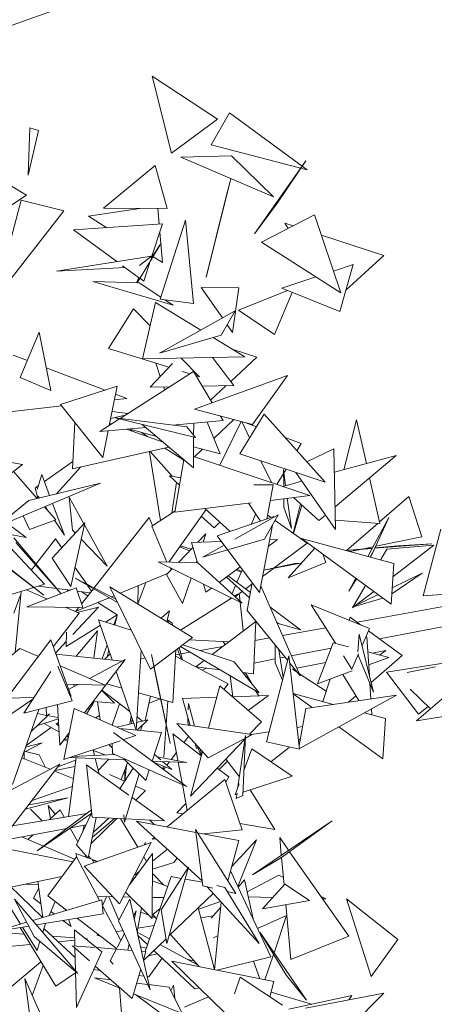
# Model space of a CAD drawing. Header units: metres. Extents: x -14.5 to 19.7, y -19.1 to 4.
# Tile 196 of 218: x 18.928 to 19.096, y 2.326 to 2.724. Entities that reach past the tile are written whole.
import ezdxf

# ---------------------------------------------------------------- set-up
doc = ezdxf.new("R2010")
doc.units = ezdxf.units.M
doc.layers.add('G-IMPT', color=7, linetype='Continuous', lineweight=5)
doc.layers.add('L-PLNT', color=7, linetype='Continuous', lineweight=5, true_color=0x005900)

# ---------------------------------------------------------------- blocks, each defined once
blk = doc.blocks.new('ÁRVORES ORNAMENTAIS - Pequeno e Médio Porte - Ipê-roxo-2976198-A')
at = {"layer": 'G-IMPT', "color": 253, "true_color": 0xaaaaaa}
for p, q in [((8.4322, 2.71602), (8.58231, 2.76947)), ((8.51427, 2.67045), (8.50636, 2.70161)), ((8.50636, 2.70161), (8.53287, 2.68411)), ((8.53031, 2.67377), (8.5377, 2.6867)), ((8.56928, 2.66369), (8.5377, 2.6867)), ((8.51427, 2.67045), (8.53287, 2.68411)), ((8.45619, 2.6615), (8.4569, 2.68072)), ((8.45619, 2.6615), (8.4603, 2.67952)), ((8.4569, 2.68072), (8.4603, 2.67952)), ((8.53031, 2.67377), (8.56928, 2.66369)), ((8.45548, 2.65345), (8.43161, 2.66763)), ((8.53853, 2.66928), (8.51801, 2.66876)), ((8.55559, 2.65267), (8.51801, 2.66876)), ((8.53853, 2.66928), (8.55559, 2.65267)), ((8.54783, 2.63771), (8.56876, 2.66734)), ((8.56876, 2.66734), (8.55722, 2.65027)), ((8.48665, 2.64813), (8.50767, 2.66539)), ((8.50767, 2.66539), (8.51244, 2.64803)), ((8.53837, 2.66005), (8.52828, 2.62024)), ((8.53835, 2.66005), (8.53631, 2.65236)), ((8.45548, 2.65345), (8.41959, 2.62984)), ((8.44389, 2.61583), (8.45336, 2.65145)), ((8.47061, 2.64709), (8.45336, 2.65145)), ((8.52828, 2.62024), (8.53631, 2.65236)), ((8.54783, 2.63771), (8.55722, 2.65027)), ((8.47061, 2.64709), (8.44439, 2.61364)), ((8.50147, 2.64807), (8.48062, 2.6449)), ((8.48665, 2.64813), (8.51244, 2.64803)), ((8.5087, 2.64805), (8.50924, 2.64168)), ((8.48062, 2.6449), (8.48807, 2.64024)), ((8.50964, 2.61131), (8.51992, 2.64327)), ((8.51992, 2.64327), (8.52322, 2.60956)), ((8.55075, 2.63439), (8.57228, 2.64542)), ((8.5636, 2.64097), (8.56021, 2.64207)), ((8.56021, 2.64207), (8.56155, 2.63992)), ((8.58287, 2.61388), (8.57228, 2.64542)), ((8.5106, 2.64177), (8.47448, 2.63931)), ((8.47448, 2.63931), (8.4921, 2.62651)), ((8.5106, 2.64177), (8.50608, 2.62792)), ((8.50952, 2.63847), (8.51058, 2.62613)), ((8.55075, 2.63439), (8.58287, 2.61388)), ((8.60035, 2.62905), (8.57502, 2.63727)), ((8.50031, 2.61796), (8.51, 2.63404)), ((8.50612, 2.62805), (8.51, 2.63404)), ((8.46766, 2.62269), (8.50614, 2.62871)), ((8.50125, 2.62494), (8.50614, 2.62871)), ((8.5058, 2.62708), (8.50303, 2.61857)), ((8.5067, 2.62857), (8.51058, 2.62613)), ((8.60035, 2.62905), (8.58498, 2.61502)), ((8.49545, 2.62408), (8.46766, 2.62269)), ((8.49444, 2.62481), (8.50125, 2.61987)), ((8.58793, 2.62535), (8.57991, 2.6227)), ((8.58793, 2.62535), (8.5825, 2.60634)), ((8.51493, 2.60886), (8.48238, 2.61852)), ((8.48238, 2.61852), (8.50111, 2.61793)), ((8.50008, 2.61796), (8.50103, 2.62002)), ((8.5014, 2.61976), (8.50303, 2.61857)), ((8.57277, 2.62033), (8.55892, 2.61574)), ((8.50991, 2.61215), (8.50111, 2.61793)), ((8.5349, 2.6037), (8.52632, 2.61607)), ((8.52632, 2.61607), (8.54154, 2.61586)), ((8.53892, 2.59789), (8.54154, 2.61586)), ((8.54138, 2.60681), (8.56128, 2.6148)), ((8.55892, 2.61574), (8.5825, 2.60634)), ((8.50964, 2.61131), (8.52322, 2.60956)), ((8.51493, 2.60886), (8.51158, 2.61106)), ((8.556, 2.59696), (8.56312, 2.61407)), ((8.49881, 2.60745), (8.48877, 2.5914)), ((8.49881, 2.60745), (8.50562, 2.60046)), ((8.50781, 2.6099), (8.50253, 2.58714)), ((8.50781, 2.6099), (8.52614, 2.59883)), ((8.50938, 2.58952), (8.54, 2.60653)), ((8.53437, 2.5968), (8.54, 2.60653)), ((8.54138, 2.60681), (8.556, 2.59696)), ((8.53892, 2.59789), (8.53679, 2.60098)), ((8.45297, 2.5796), (8.4606, 2.59791)), ((8.46536, 2.57433), (8.4606, 2.59791)), ((8.53437, 2.5968), (8.50938, 2.58952)), ((8.53108, 2.59584), (8.544, 2.58804)), ((8.51323, 2.58377), (8.48877, 2.5914)), ((8.54879, 2.5878), (8.53927, 2.5909)), ((8.45583, 2.58645), (8.45005, 2.58865)), ((8.544, 2.58804), (8.50253, 2.58714)), ((8.51824, 2.58748), (8.5256, 2.57991)), ((8.53948, 2.57643), (8.53083, 2.58775)), ((8.54879, 2.5878), (8.53825, 2.57805)), ((8.48731, 2.57452), (8.4635, 2.58355)), ((8.50563, 2.57565), (8.51467, 2.5853)), ((8.50971, 2.58001), (8.50796, 2.58541)), ((8.45297, 2.5796), (8.46536, 2.57433)), ((8.52313, 2.58198), (8.49343, 2.56304)), ((8.52177, 2.58111), (8.51861, 2.58209)), ((8.52313, 2.58198), (8.53074, 2.56941)), ((8.56126, 2.58048), (8.52351, 2.56679)), ((8.5256, 2.57991), (8.5241, 2.58038)), ((8.54714, 2.56058), (8.56126, 2.58048)), ((8.46927, 2.56875), (8.49225, 2.5761)), ((8.49225, 2.5761), (8.48904, 2.56024)), ((8.5135, 2.57583), (8.50563, 2.57565)), ((8.51148, 2.57455), (8.51108, 2.57578)), ((8.53948, 2.57643), (8.52667, 2.57614)), ((8.53643, 2.57636), (8.53008, 2.57049)), ((8.49114, 2.57061), (8.49611, 2.57118)), ((8.49611, 2.57118), (8.4916, 2.5729)), ((8.44352, 2.56514), (8.46975, 2.56815)), ((8.46927, 2.56875), (8.48641, 2.54725)), ((8.54714, 2.56058), (8.52351, 2.56679)), ((8.49316, 2.56286), (8.48514, 2.55775)), ((8.49554, 2.56439), (8.48961, 2.56305)), ((8.49648, 2.56498), (8.49017, 2.56582)), ((8.52402, 2.55532), (8.49139, 2.56329)), ((8.49139, 2.56329), (8.52042, 2.55963)), ((8.5314, 2.55497), (8.53947, 2.5626)), ((8.53398, 2.56404), (8.53513, 2.56215)), ((8.55182, 2.56479), (8.54194, 2.54873)), ((8.55182, 2.56479), (8.5765, 2.5373)), ((8.58413, 2.54231), (8.58929, 2.56244)), ((8.59327, 2.5448), (8.58929, 2.56244)), ((8.47511, 2.56143), (8.47417, 2.54265)), ((8.48514, 2.55775), (8.5038, 2.55939)), ((8.48922, 2.56112), (8.48999, 2.56084)), ((8.496, 2.55871), (8.5109, 2.55341)), ((8.49678, 2.55877), (8.50821, 2.55567)), ((8.4983, 2.55789), (8.49774, 2.55851)), ((8.50236, 2.56061), (8.52314, 2.54307)), ((8.5147, 2.56035), (8.53513, 2.56215)), ((8.52402, 2.55532), (8.52042, 2.55963)), ((8.52323, 2.55627), (8.52326, 2.5611)), ((8.52874, 2.56159), (8.53392, 2.5487)), ((8.53383, 2.5441), (8.54247, 2.56181)), ((8.54592, 2.5552), (8.54272, 2.56175)), ((8.54868, 2.55969), (8.54435, 2.56132)), ((8.4886, 2.55806), (8.48641, 2.54725)), ((8.50469, 2.55561), (8.50205, 2.55734)), ((8.52314, 2.54307), (8.52322, 2.55551)), ((8.56681, 2.55287), (8.56033, 2.55531)), ((8.51323, 2.55144), (8.47417, 2.54265)), ((8.51921, 2.54609), (8.51161, 2.55107)), ((8.5232, 2.55161), (8.53392, 2.5487)), ((8.52353, 2.54755), (8.5268, 2.55063)), ((8.5651, 2.54999), (8.56681, 2.55287)), ((8.58009, 2.55075), (8.5691, 2.54553)), ((8.58009, 2.55075), (8.58073, 2.51806)), ((8.45392, 2.5444), (8.42432, 2.54944)), ((8.50532, 2.54934), (8.50979, 2.52174)), ((8.51448, 2.53968), (8.50556, 2.54971)), ((8.57036, 2.53186), (8.52317, 2.54767)), ((8.5765, 2.5373), (8.54194, 2.54873)), ((8.58028, 2.54125), (8.60528, 2.54809)), ((8.60528, 2.54809), (8.58055, 2.52723)), ((8.45392, 2.5444), (8.44498, 2.53756)), ((8.46275, 2.5375), (8.47432, 2.54558)), ((8.46766, 2.53254), (8.47749, 2.5434)), ((8.51559, 2.52506), (8.51926, 2.54635)), ((8.55482, 2.53706), (8.55048, 2.54591)), ((8.5605, 2.53584), (8.55962, 2.54241)), ((8.55962, 2.54241), (8.55972, 2.53563)), ((8.5598, 2.54106), (8.56068, 2.54253)), ((8.45535, 2.51488), (8.42329, 2.53881)), ((8.45981, 2.53064), (8.45026, 2.5416)), ((8.4617, 2.54032), (8.45975, 2.53424)), ((8.4617, 2.54032), (8.46485, 2.53186)), ((8.51749, 2.53609), (8.51339, 2.53987)), ((8.51339, 2.53987), (8.518, 2.53905)), ((8.55699, 2.53633), (8.55964, 2.54079)), ((8.58073, 2.51806), (8.5646, 2.54123)), ((8.59873, 2.52053), (8.59456, 2.53905)), ((8.44804, 2.52108), (8.48549, 2.53685)), ((8.48549, 2.53685), (8.45643, 2.52982)), ((8.45893, 2.53483), (8.46023, 2.53574)), ((8.45893, 2.53483), (8.46014, 2.53072)), ((8.51633, 2.53716), (8.51438, 2.52464)), ((8.54757, 2.53616), (8.55552, 2.53615)), ((8.55289, 2.52232), (8.55552, 2.53615)), ((8.55938, 2.53554), (8.5671, 2.53765)), ((8.46067, 2.53085), (8.46019, 2.53156)), ((8.47874, 2.52033), (8.47276, 2.53114)), ((8.4741, 2.51787), (8.47276, 2.53114)), ((8.55433, 2.52987), (8.57036, 2.53186)), ((8.55979, 2.53055), (8.55984, 2.52715)), ((8.56285, 2.51848), (8.5612, 2.53072)), ((8.56366, 2.53103), (8.574, 2.52171)), ((8.61049, 2.53139), (8.5986, 2.52115)), ((8.61569, 2.51511), (8.61049, 2.53139)), ((8.44749, 2.52259), (8.45643, 2.52982)), ((8.46731, 2.52202), (8.46274, 2.52727)), ((8.46431, 2.52547), (8.46302, 2.52738)), ((8.46605, 2.52866), (8.47083, 2.51582)), ((8.51559, 2.52506), (8.54656, 2.52891)), ((8.53798, 2.51723), (8.52782, 2.52658)), ((8.55034, 2.52145), (8.5455, 2.52877)), ((8.56285, 2.51848), (8.55984, 2.52715)), ((8.5665, 2.52847), (8.56351, 2.51662)), ((8.56709, 2.52794), (8.56369, 2.51649)), ((8.40943, 2.52329), (8.45535, 2.51488)), ((8.45672, 2.51806), (8.45414, 2.52365)), ((8.50518, 2.52291), (8.48286, 2.49445)), ((8.50655, 2.51969), (8.50518, 2.52291)), ((8.50622, 2.51948), (8.51566, 2.52545)), ((8.51319, 2.50489), (8.52826, 2.52618)), ((8.52633, 2.52345), (8.53159, 2.51882)), ((8.5328, 2.51547), (8.55579, 2.52331)), ((8.53998, 2.5142), (8.5575, 2.52402)), ((8.54661, 2.52018), (8.54838, 2.52442)), ((8.55191, 2.5142), (8.5575, 2.52402)), ((8.55461, 2.52291), (8.5532, 2.52391)), ((8.57664, 2.52394), (8.574, 2.52171)), ((8.5938, 2.50723), (8.60236, 2.52291)), ((8.59578, 2.50854), (8.60236, 2.52291)), ((8.46731, 2.52202), (8.45672, 2.51806)), ((8.46585, 2.50654), (8.47913, 2.52075)), ((8.47083, 2.51582), (8.46677, 2.52182)), ((8.47913, 2.52075), (8.4734, 2.49509)), ((8.48819, 2.50324), (8.47895, 2.51995)), ((8.51238, 2.50491), (8.50622, 2.51948)), ((8.53388, 2.52101), (8.53159, 2.51882)), ((8.55513, 2.51985), (8.54991, 2.49255)), ((8.56931, 2.51252), (8.55622, 2.52177)), ((8.59873, 2.52053), (8.58066, 2.52191)), ((8.59795, 2.52059), (8.58514, 2.50956)), ((8.46958, 2.49211), (8.45039, 2.51471)), ((8.47529, 2.51664), (8.4741, 2.51787)), ((8.52497, 2.51295), (8.52821, 2.51629)), ((8.52821, 2.51629), (8.52711, 2.51302)), ((8.5328, 2.51547), (8.54991, 2.49255)), ((8.61569, 2.51511), (8.59705, 2.5113)), ((8.62339, 2.51818), (8.6163, 2.49119)), ((8.43546, 2.51232), (8.46248, 2.49147)), ((8.46277, 2.49597), (8.44887, 2.51079)), ((8.4511, 2.51281), (8.46953, 2.49209)), ((8.46729, 2.51425), (8.45934, 2.50417)), ((8.46974, 2.5107), (8.46729, 2.51425)), ((8.48819, 2.50324), (8.47766, 2.51417)), ((8.51705, 2.50479), (8.52294, 2.51086)), ((8.51761, 2.51113), (8.52159, 2.50947)), ((8.51788, 2.51151), (8.52229, 2.51019)), ((8.52236, 2.51286), (8.53445, 2.51326)), ((8.52475, 2.50458), (8.52236, 2.51286)), ((8.52693, 2.50689), (8.53559, 2.51174)), ((8.55191, 2.5142), (8.53745, 2.50996)), ((8.55349, 2.51127), (8.5572, 2.51399)), ((8.55399, 2.51389), (8.5572, 2.51399)), ((8.56931, 2.51252), (8.55584, 2.50256)), ((8.6044, 2.50438), (8.56695, 2.51444)), ((8.60325, 2.48787), (8.56695, 2.51444)), ((8.59563, 2.51058), (8.58484, 2.50964)), ((8.59589, 2.51107), (8.59205, 2.51028)), ((8.61973, 2.51231), (8.59668, 2.51049)), ((8.60599, 2.51149), (8.59676, 2.51068)), ((8.62062, 2.51172), (8.60158, 2.51015)), ((8.62062, 2.51172), (8.60402, 2.49896)), ((8.60599, 2.51149), (8.61973, 2.51231)), ((8.46248, 2.49147), (8.44208, 2.50716)), ((8.46585, 2.50654), (8.4734, 2.49509)), ((8.53701, 2.50984), (8.52693, 2.50689)), ((8.57234, 2.5105), (8.56148, 2.49847)), ((8.57566, 2.50807), (8.57687, 2.50473)), ((8.59553, 2.5104), (8.58506, 2.50958)), ((8.59084, 2.51004), (8.58659, 2.50917)), ((8.59479, 2.50696), (8.59578, 2.50854)), ((8.60158, 2.51015), (8.59916, 2.50602)), ((8.45908, 2.50384), (8.45739, 2.5017)), ((8.47994, 2.49596), (8.47514, 2.5029)), ((8.50886, 2.50501), (8.52487, 2.50457)), ((8.50886, 2.50501), (8.54287, 2.48824)), ((8.51417, 2.50182), (8.51386, 2.50254)), ((8.52453, 2.50534), (8.52428, 2.50459)), ((8.52487, 2.50457), (8.54287, 2.48824)), ((8.5336, 2.49665), (8.54215, 2.50294)), ((8.55163, 2.50157), (8.5666, 2.5045)), ((8.55165, 2.50166), (8.5643, 2.50437)), ((8.56148, 2.49847), (8.57687, 2.50473)), ((8.5643, 2.50437), (8.5666, 2.5045)), ((8.6044, 2.50438), (8.60325, 2.48787)), ((8.51263, 2.50024), (8.49341, 2.4923)), ((8.51225, 2.49985), (8.51454, 2.50221)), ((8.51225, 2.49985), (8.51875, 2.48813)), ((8.54587, 2.49043), (8.53653, 2.49881)), ((8.54627, 2.49265), (8.53729, 2.49936)), ((8.54041, 2.50166), (8.54252, 2.50078)), ((8.54297, 2.50184), (8.54078, 2.49675)), ((8.54089, 2.50201), (8.54267, 2.50115)), ((8.55555, 2.50234), (8.55116, 2.4991)), ((8.60353, 2.492), (8.61584, 2.50037)), ((8.60371, 2.4945), (8.61584, 2.50037)), ((8.46277, 2.49597), (8.44316, 2.48994)), ((8.46759, 2.49427), (8.46031, 2.49522)), ((8.49237, 2.48852), (8.47522, 2.49839)), ((8.49166, 2.48993), (8.47522, 2.49839)), ((8.48186, 2.49318), (8.48027, 2.49548)), ((8.50576, 2.4616), (8.4892, 2.49488)), ((8.5227, 2.47441), (8.4892, 2.49488)), ((8.50062, 2.48806), (8.50388, 2.49662)), ((8.50062, 2.48806), (8.50077, 2.49534)), ((8.52221, 2.49843), (8.51875, 2.48813)), ((8.52818, 2.49267), (8.52724, 2.49595)), ((8.54024, 2.49548), (8.53874, 2.49199)), ((8.54685, 2.49591), (8.54436, 2.49407)), ((8.54497, 2.48535), (8.54695, 2.49651)), ((8.55042, 2.49524), (8.56636, 2.45887)), ((8.58612, 2.49317), (8.58894, 2.49834)), ((8.58612, 2.49317), (8.58924, 2.49813)), ((8.59294, 2.49542), (8.58761, 2.48634)), ((8.59854, 2.47385), (8.71333, 2.49599)), ((8.4529, 2.49126), (8.4503, 2.48417)), ((8.45326, 2.49305), (8.45083, 2.4683)), ((8.45552, 2.49374), (8.46397, 2.48996)), ((8.47565, 2.49444), (8.45556, 2.48673)), ((8.47328, 2.49353), (8.46776, 2.49425)), ((8.47203, 2.49305), (8.47204, 2.49369)), ((8.47565, 2.49444), (8.47826, 2.48652)), ((8.48132, 2.49249), (8.47607, 2.49317)), ((8.47767, 2.49296), (8.48034, 2.49124)), ((8.48261, 2.49413), (8.47778, 2.48797)), ((8.49098, 2.4913), (8.48988, 2.49084)), ((8.52818, 2.49267), (8.53047, 2.49435)), ((8.54104, 2.49192), (8.53973, 2.49109)), ((8.54296, 2.49304), (8.54, 2.49085)), ((8.54203, 2.489), (8.5417, 2.49211)), ((8.58753, 2.48667), (8.59798, 2.49173)), ((8.59626, 2.49299), (8.58889, 2.48733)), ((8.6163, 2.49119), (8.64563, 2.49339)), ((8.47826, 2.48652), (8.45556, 2.48673)), ((8.47424, 2.47555), (8.4847, 2.48667)), ((8.48897, 2.49047), (8.47537, 2.48485)), ((8.47605, 2.48455), (8.4847, 2.48667)), ((8.48444, 2.4886), (8.49226, 2.48356)), ((8.53856, 2.49036), (8.51786, 2.47736)), ((8.53813, 2.49058), (8.53785, 2.48991)), ((8.5433, 2.47703), (8.54207, 2.48863)), ((8.56652, 2.4775), (8.55414, 2.48676)), ((8.59452, 2.47807), (8.57088, 2.48761)), ((8.58074, 2.47203), (8.57088, 2.48761)), ((8.58753, 2.48667), (8.59991, 2.49032)), ((8.58835, 2.48691), (8.58761, 2.48634)), ((8.58947, 2.4806), (8.64454, 2.49053)), ((8.47688, 2.48417), (8.46634, 2.4706)), ((8.47151, 2.48658), (8.47688, 2.48417)), ((8.47665, 2.48653), (8.47534, 2.48486)), ((8.48751, 2.48064), (8.49226, 2.48356)), ((8.49092, 2.47955), (8.49222, 2.48329)), ((8.49129, 2.47944), (8.49222, 2.48329)), ((8.5134, 2.48521), (8.51001, 2.48216)), ((8.5124, 2.4807), (8.5134, 2.48521)), ((8.54497, 2.48535), (8.56136, 2.46506)), ((8.58669, 2.48266), (8.58628, 2.4814)), ((8.58669, 2.48266), (8.59089, 2.47954)), ((8.47155, 2.47079), (8.48543, 2.47936)), ((8.49793, 2.47733), (8.48469, 2.48153)), ((8.48469, 2.48153), (8.49023, 2.46529)), ((8.51307, 2.48029), (8.51263, 2.48158)), ((8.51263, 2.48158), (8.51452, 2.48019)), ((8.51479, 2.47924), (8.51452, 2.48019)), ((8.54843, 2.48091), (8.53073, 2.46751)), ((8.54754, 2.45965), (8.54843, 2.48091)), ((8.55747, 2.48004), (8.55684, 2.4806)), ((8.55747, 2.48004), (8.56652, 2.4775)), ((8.47155, 2.47079), (8.47167, 2.47651)), ((8.48427, 2.47703), (8.47567, 2.46683)), ((8.48427, 2.47703), (8.48281, 2.46607)), ((8.55923, 2.47514), (8.57677, 2.47831)), ((8.58972, 2.46863), (8.59033, 2.47576)), ((8.59617, 2.45228), (8.59033, 2.47576)), ((8.59452, 2.47807), (8.59149, 2.47108)), ((8.59348, 2.47467), (8.59449, 2.45903)), ((8.59412, 2.47714), (8.60769, 2.46705)), ((8.44748, 2.4498), (8.46535, 2.47338)), ((8.46535, 2.47338), (8.47353, 2.45048)), ((8.46724, 2.4681), (8.47159, 2.47273)), ((8.48612, 2.46573), (8.48812, 2.47148)), ((8.50576, 2.4616), (8.5227, 2.47441)), ((8.54977, 2.45195), (8.51791, 2.47079)), ((8.53966, 2.46455), (8.51881, 2.47146)), ((8.53747, 2.47261), (8.52143, 2.47345)), ((8.52586, 2.46913), (8.53505, 2.47078)), ((8.53515, 2.47274), (8.53597, 2.47148)), ((8.5481, 2.47314), (8.55398, 2.4742)), ((8.55631, 2.47131), (8.55632, 2.46414)), ((8.57977, 2.47229), (8.57346, 2.45569)), ((8.57977, 2.47229), (8.58597, 2.47064)), ((8.44954, 2.4672), (8.45274, 2.46994)), ((8.46029, 2.4667), (8.45274, 2.46994)), ((8.46738, 2.4677), (8.49445, 2.46485)), ((8.4894, 2.46771), (8.48728, 2.4656)), ((8.48817, 2.46648), (8.48885, 2.46933)), ((8.50197, 2.46922), (8.49998, 2.43691)), ((8.50847, 2.45605), (8.50614, 2.46752)), ((8.50614, 2.46752), (8.51376, 2.43143)), ((8.51474, 2.44811), (8.516, 2.46934)), ((8.53724, 2.45562), (8.51585, 2.46681)), ((8.51588, 2.46733), (8.51744, 2.46761)), ((8.51813, 2.46561), (8.51667, 2.46985)), ((8.51874, 2.46529), (8.51731, 2.47033)), ((8.51805, 2.46772), (8.52193, 2.46842)), ((8.55273, 2.43212), (8.56187, 2.467)), ((8.55955, 2.45813), (8.55782, 2.46944)), ((8.56618, 2.42922), (8.56187, 2.467)), ((8.56282, 2.46696), (8.57892, 2.47006)), ((8.58736, 2.46155), (8.58395, 2.46695)), ((8.59006, 2.46776), (8.58736, 2.46155)), ((8.59617, 2.45228), (8.58985, 2.46728)), ((8.59388, 2.46855), (8.60233, 2.46631)), ((8.60769, 2.46705), (8.59519, 2.45621)), ((8.59564, 2.46808), (8.60113, 2.46917)), ((8.59862, 2.46729), (8.60113, 2.46917)), ((8.64753, 2.46982), (8.61354, 2.44067)), ((8.47396, 2.44876), (8.46816, 2.4628)), ((8.48732, 2.4551), (8.46909, 2.46292)), ((8.47893, 2.44383), (8.49553, 2.46542)), ((8.481, 2.45781), (8.49553, 2.46542)), ((8.50175, 2.46563), (8.50351, 2.46612)), ((8.52754, 2.4651), (8.52408, 2.46248)), ((8.53966, 2.46455), (8.54977, 2.45195)), ((8.54772, 2.46405), (8.55632, 2.46571)), ((8.55929, 2.45715), (8.55632, 2.46414)), ((8.55833, 2.46609), (8.56023, 2.46646)), ((8.56221, 2.46401), (8.56636, 2.45887)), ((8.56501, 2.46197), (8.57673, 2.46431)), ((8.59421, 2.46332), (8.60233, 2.46631)), ((8.60136, 2.46033), (8.64141, 2.4666)), ((8.45436, 2.44372), (8.46536, 2.46061)), ((8.49183, 2.4606), (8.49989, 2.43692)), ((8.53399, 2.46129), (8.52408, 2.46248)), ((8.52672, 2.46112), (8.52845, 2.46196)), ((8.53804, 2.45889), (8.53908, 2.45043)), ((8.54754, 2.45965), (8.54317, 2.46018)), ((8.54347, 2.46014), (8.54471, 2.45826)), ((8.54431, 2.46004), (8.54698, 2.45544)), ((8.56324, 2.46162), (8.56402, 2.46177)), ((8.56324, 2.46162), (8.56514, 2.46038)), ((8.56592, 2.45987), (8.57693, 2.4527)), ((8.57346, 2.45569), (8.58745, 2.46084)), ((8.58364, 2.45944), (8.59017, 2.44885)), ((8.61431, 2.44337), (8.60136, 2.46033)), ((8.60973, 2.46023), (8.62131, 2.4625)), ((8.47175, 2.45547), (8.48732, 2.4551)), ((8.4725, 2.45336), (8.47633, 2.45536)), ((8.47482, 2.45457), (8.47468, 2.4554)), ((8.49409, 2.45394), (8.48802, 2.45566)), ((8.50847, 2.45605), (8.51376, 2.43143)), ((8.53381, 2.45482), (8.52926, 2.43766)), ((8.53381, 2.45482), (8.55079, 2.44031)), ((8.53724, 2.45562), (8.53552, 2.45335)), ((8.5785, 2.45755), (8.57555, 2.44848)), ((8.5947, 2.45576), (8.5951, 2.44957)), ((8.48598, 2.453), (8.49112, 2.44782)), ((8.49731, 2.44449), (8.48602, 2.45305)), ((8.51474, 2.44811), (8.50091, 2.45202)), ((8.53895, 2.45042), (8.55355, 2.45091)), ((8.54541, 2.44491), (8.55355, 2.45091)), ((8.54831, 2.45282), (8.54966, 2.45078)), ((8.54859, 2.45265), (8.54967, 2.45078)), ((8.57983, 2.44732), (8.56362, 2.4517)), ((8.57131, 2.44607), (8.56362, 2.45165)), ((8.56615, 2.4295), (8.60549, 2.4511)), ((8.56866, 2.44568), (8.60549, 2.4511)), ((8.58896, 2.45081), (8.58599, 2.44823)), ((8.61101, 2.45342), (8.61922, 2.44555)), ((8.44185, 2.43841), (8.45803, 2.44936)), ((8.44748, 2.4498), (8.45851, 2.45009)), ((8.45436, 2.44372), (8.47396, 2.44876)), ((8.46805, 2.44724), (8.46895, 2.43086)), ((8.48286, 2.44847), (8.47986, 2.44342)), ((8.48252, 2.4485), (8.49112, 2.44782)), ((8.48423, 2.44836), (8.48535, 2.44101)), ((8.49324, 2.44758), (8.49016, 2.4389)), ((8.50357, 2.44076), (8.50576, 2.45065)), ((8.50973, 2.44953), (8.50513, 2.44779)), ((8.51279, 2.44866), (8.51115, 2.426)), ((8.51869, 2.44975), (8.53258, 2.45021)), ((8.52181, 2.43876), (8.51869, 2.44975)), ((8.52106, 2.44512), (8.52118, 2.44771)), ((8.52352, 2.4385), (8.52118, 2.44771)), ((8.65662, 2.44756), (8.61354, 2.44067)), ((8.4605, 2.44529), (8.44976, 2.41487)), ((8.46415, 2.44278), (8.45734, 2.43635)), ((8.46362, 2.44288), (8.45989, 2.44357)), ((8.46347, 2.44606), (8.46363, 2.44262)), ((8.46363, 2.44262), (8.46493, 2.44355)), ((8.46834, 2.442), (8.46392, 2.44282)), ((8.4748, 2.44564), (8.47057, 2.42503)), ((8.4748, 2.44564), (8.49977, 2.43468)), ((8.48124, 2.44574), (8.48011, 2.44537)), ((8.56601, 2.4307), (8.56866, 2.44568)), ((8.60094, 2.44163), (8.59243, 2.44393)), ((8.59536, 2.44554), (8.59552, 2.44309)), ((8.61431, 2.44337), (8.61828, 2.44645)), ((8.46837, 2.44147), (8.45972, 2.4386)), ((8.46271, 2.43959), (8.46865, 2.43622)), ((8.46732, 2.43925), (8.46845, 2.44005)), ((8.46759, 2.43944), (8.46853, 2.43849)), ((8.48508, 2.44276), (8.4835, 2.44182)), ((8.4921, 2.43805), (8.49896, 2.43967)), ((8.49738, 2.43929), (8.49793, 2.44268)), ((8.49803, 2.43945), (8.49829, 2.44164)), ((8.50017, 2.43995), (8.50463, 2.441)), ((8.50463, 2.441), (8.5003, 2.43689)), ((8.50256, 2.44052), (8.50031, 2.44223)), ((8.5025, 2.43899), (8.50163, 2.43677)), ((8.52908, 2.42575), (8.51645, 2.43955)), ((8.54683, 2.43508), (8.51645, 2.43955)), ((8.52083, 2.43988), (8.52092, 2.4419)), ((8.52125, 2.43884), (8.52083, 2.43988)), ((8.55079, 2.44031), (8.54591, 2.43521)), ((8.60094, 2.44163), (8.5999, 2.42531)), ((8.45536, 2.43074), (8.46554, 2.43799)), ((8.46895, 2.43086), (8.47279, 2.43586)), ((8.49078, 2.43593), (8.52027, 2.41414)), ((8.51015, 2.436), (8.49331, 2.43751)), ((8.50641, 2.42438), (8.51015, 2.436)), ((8.51482, 2.43546), (8.51681, 2.42477)), ((8.51482, 2.43546), (8.52618, 2.42668)), ((8.5442, 2.4337), (8.54683, 2.43508)), ((8.54653, 2.43512), (8.55381, 2.43624)), ((8.56518, 2.43798), (8.56736, 2.43831)), ((8.5999, 2.42531), (8.58208, 2.43825)), ((8.46181, 2.43169), (8.45512, 2.43004)), ((8.45514, 2.42821), (8.46181, 2.43169)), ((8.47056, 2.43295), (8.47209, 2.4324)), ((8.47057, 2.43297), (8.47228, 2.43337)), ((8.47057, 2.42503), (8.49347, 2.4326)), ((8.47173, 2.43448), (8.47243, 2.43408)), ((8.49021, 2.42972), (8.48882, 2.43106)), ((8.49031, 2.42743), (8.49014, 2.4315)), ((8.49487, 2.43306), (8.49977, 2.43468)), ((8.52118, 2.43438), (8.51935, 2.43196)), ((8.54402, 2.43324), (8.52197, 2.41021)), ((8.52445, 2.42948), (8.5239, 2.4314)), ((8.52908, 2.42575), (8.54368, 2.43342)), ((8.54425, 2.43478), (8.5412, 2.4139)), ((8.54425, 2.43478), (8.54319, 2.41038)), ((8.55273, 2.43212), (8.56618, 2.42922)), ((8.56577, 2.43279), (8.56648, 2.43334)), ((8.45447, 2.42822), (8.45459, 2.42521)), ((8.45452, 2.42835), (8.46068, 2.42696)), ((8.46319, 2.42181), (8.46068, 2.42696)), ((8.47399, 2.42616), (8.49127, 2.427)), ((8.48222, 2.42877), (8.48765, 2.42683)), ((8.48304, 2.4266), (8.48245, 2.42896)), ((8.49031, 2.42743), (8.52027, 2.41414)), ((8.50729, 2.42712), (8.50988, 2.42487)), ((8.51624, 2.42784), (8.5141, 2.42501)), ((8.52676, 2.42827), (8.52197, 2.41021)), ((8.52445, 2.42948), (8.52517, 2.43001)), ((8.52628, 2.42644), (8.52491, 2.42982)), ((8.52644, 2.42706), (8.52589, 2.42923)), ((8.54681, 2.42934), (8.54363, 2.42059)), ((8.56316, 2.4182), (8.54681, 2.42934)), ((8.55451, 2.4241), (8.56201, 2.42989)), ((8.44135, 2.40859), (8.46904, 2.42311)), ((8.4426, 2.38884), (8.46904, 2.42311)), ((8.45356, 2.42562), (8.46512, 2.42105)), ((8.47541, 2.42469), (8.46818, 2.42199)), ((8.47246, 2.40194), (8.47555, 2.42577)), ((8.49487, 2.42491), (8.47311, 2.42587)), ((8.48216, 2.40163), (8.47982, 2.42288)), ((8.47982, 2.42288), (8.49702, 2.41055)), ((8.48489, 2.41925), (8.48334, 2.42542)), ((8.48456, 2.42053), (8.48889, 2.42518)), ((8.49648, 2.42367), (8.49384, 2.41695)), ((8.50388, 2.41654), (8.49487, 2.42522)), ((8.52049, 2.42378), (8.50641, 2.4244)), ((8.50701, 2.42393), (8.51435, 2.42097)), ((8.52049, 2.42378), (8.50848, 2.42608)), ((8.51062, 2.42422), (8.51435, 2.42097)), ((8.51341, 2.4241), (8.51236, 2.4227)), ((8.51697, 2.42394), (8.51856, 2.41541)), ((8.53691, 2.42437), (8.53357, 2.42097)), ((8.5418, 2.41797), (8.5363, 2.42517)), ((8.46691, 2.42035), (8.47446, 2.41737)), ((8.47509, 2.42222), (8.46707, 2.42054)), ((8.48916, 2.41895), (8.49487, 2.41639)), ((8.49868, 2.42155), (8.49342, 2.41334)), ((8.5011, 2.41922), (8.49527, 2.39971)), ((8.49532, 2.41633), (8.49605, 2.42257)), ((8.49537, 2.42028), (8.49532, 2.41633)), ((8.50388, 2.41654), (8.50525, 2.4208)), ((8.51089, 2.42237), (8.51081, 2.42126)), ((8.51182, 2.42199), (8.51104, 2.42096)), ((8.53282, 2.42154), (8.5375, 2.41793)), ((8.5359, 2.41695), (8.51245, 2.3977)), ((8.54287, 2.39655), (8.5359, 2.41695)), ((8.53629, 2.41581), (8.5375, 2.41793)), ((8.54167, 2.41519), (8.54004, 2.4107)), ((8.56316, 2.4182), (8.54325, 2.41174)), ((8.45775, 2.40846), (8.47403, 2.4141)), ((8.49961, 2.41426), (8.50375, 2.4124)), ((8.50375, 2.4124), (8.49979, 2.40857)), ((8.51866, 2.41485), (8.52061, 2.4044)), ((8.54074, 2.41092), (8.54004, 2.4107)), ((8.54084, 2.41137), (8.54053, 2.40927)), ((8.54611, 2.41267), (8.55615, 2.39667)), ((8.47219, 2.4095), (8.45503, 2.40494)), ((8.47219, 2.4095), (8.45637, 2.40667)), ((8.49825, 2.40967), (8.51144, 2.40022)), ((8.52008, 2.40724), (8.51637, 2.40347)), ((8.54053, 2.40927), (8.54319, 2.41038)), ((8.4498, 2.39816), (8.47993, 2.40319)), ((8.46181, 2.40017), (8.45708, 2.40487)), ((8.48183, 2.40462), (8.45987, 2.388)), ((8.48198, 2.40324), (8.45987, 2.388)), ((8.46714, 2.40285), (8.46433, 2.40637)), ((8.46433, 2.40637), (8.46523, 2.40108)), ((8.4691, 2.40467), (8.46478, 2.40066)), ((8.4691, 2.40467), (8.47076, 2.40166)), ((8.48174, 2.40307), (8.47575, 2.39049)), ((8.51894, 2.40303), (8.51637, 2.40347)), ((8.48048, 2.3851), (8.48378, 2.40155)), ((8.49213, 2.40115), (8.48167, 2.39102)), ((8.48216, 2.40163), (8.49487, 2.40101)), ((8.49116, 2.40119), (8.48218, 2.3936)), ((8.48884, 2.4013), (8.48255, 2.39543)), ((8.49355, 2.40108), (8.50062, 2.38953)), ((8.49487, 2.40267), (8.49527, 2.39971)), ((8.49565, 2.40098), (8.51144, 2.40022)), ((8.52417, 2.39551), (8.50012, 2.39999)), ((8.52669, 2.37593), (8.50012, 2.39999)), ((8.50743, 2.39863), (8.50542, 2.40051)), ((8.55615, 2.39667), (8.542, 2.39909)), ((8.54715, 2.37839), (8.57933, 2.4002)), ((8.5589, 2.38531), (8.57933, 2.4002)), ((8.44514, 2.39212), (8.47186, 2.39708)), ((8.47323, 2.3972), (8.4763, 2.39164)), ((8.47348, 2.39738), (8.47957, 2.39851)), ((8.47892, 2.39839), (8.47828, 2.39579)), ((8.52401, 2.39671), (8.52695, 2.37394)), ((8.52401, 2.39671), (8.54039, 2.3708)), ((8.54153, 2.39228), (8.52485, 2.39539)), ((8.54287, 2.39655), (8.52733, 2.39492)), ((8.45353, 2.39368), (8.46242, 2.38994)), ((8.45817, 2.39454), (8.45608, 2.3926)), ((8.50603, 2.39146), (8.47886, 2.3818)), ((8.50603, 2.39146), (8.49322, 2.36656)), ((8.50378, 2.39142), (8.50315, 2.39044)), ((8.50378, 2.39142), (8.5034, 2.39052)), ((8.50731, 2.39348), (8.5064, 2.39273)), ((8.50796, 2.39289), (8.5064, 2.39273)), ((8.54153, 2.39228), (8.53715, 2.37592)), ((8.53872, 2.38176), (8.54873, 2.39247)), ((8.54873, 2.39247), (8.54116, 2.37367)), ((8.56173, 2.38827), (8.55811, 2.39342)), ((8.55877, 2.38626), (8.55811, 2.39342)), ((8.47425, 2.38364), (8.44465, 2.38944)), ((8.46258, 2.38987), (8.47499, 2.38465)), ((8.48048, 2.3851), (8.47575, 2.39049)), ((8.50653, 2.38699), (8.49718, 2.37425)), ((8.50653, 2.38699), (8.50642, 2.36072)), ((8.50652, 2.38387), (8.51261, 2.38869)), ((8.58616, 2.35356), (8.56215, 2.38768)), ((8.46195, 2.36108), (8.43576, 2.38611)), ((8.45305, 2.35841), (8.43576, 2.38611)), ((8.47572, 2.38564), (8.46413, 2.36982)), ((8.47589, 2.38531), (8.47554, 2.38694)), ((8.48441, 2.38377), (8.47554, 2.38694)), ((8.47572, 2.38564), (8.48504, 2.368)), ((8.47895, 2.38684), (8.47972, 2.38544)), ((8.48152, 2.3848), (8.48064, 2.3859)), ((8.48229, 2.38446), (8.48283, 2.38321)), ((8.48229, 2.38446), (8.48397, 2.38361)), ((8.50302, 2.38561), (8.50415, 2.38376)), ((8.5065, 2.38058), (8.51523, 2.38333)), ((8.51523, 2.38333), (8.51658, 2.38509)), ((8.54715, 2.37839), (8.5589, 2.38531)), ((8.55987, 2.37431), (8.55886, 2.38531)), ((8.49322, 2.36656), (8.47886, 2.3818)), ((8.49961, 2.37841), (8.50108, 2.37958)), ((8.52112, 2.38143), (8.51006, 2.36411)), ((8.52112, 2.38143), (8.51237, 2.35055)), ((8.55446, 2.34513), (8.53823, 2.37995)), ((8.44914, 2.37332), (8.46987, 2.37766)), ((8.4621, 2.36112), (8.46009, 2.37561)), ((8.50005, 2.37817), (8.49933, 2.37843)), ((8.49961, 2.37841), (8.50041, 2.37866)), ((8.5141, 2.37759), (8.50354, 2.34734)), ((8.51272, 2.37364), (8.50648, 2.37587)), ((8.50662, 2.37891), (8.51119, 2.37419)), ((8.5141, 2.37759), (8.51821, 2.37688)), ((8.51975, 2.37661), (8.52676, 2.37539)), ((8.54132, 2.37332), (8.5439, 2.37625)), ((8.54737, 2.36051), (8.5439, 2.37625)), ((8.55773, 2.37813), (8.54495, 2.37148)), ((8.55773, 2.37813), (8.5596, 2.3772)), ((8.46025, 2.37446), (8.4552, 2.37459)), ((8.45835, 2.36885), (8.46047, 2.37287)), ((8.50642, 2.36072), (8.49566, 2.3713)), ((8.52695, 2.37394), (8.53098, 2.373)), ((8.52851, 2.37358), (8.54984, 2.35055)), ((8.53587, 2.37326), (8.53266, 2.37397)), ((8.53587, 2.37326), (8.54984, 2.35055)), ((8.53688, 2.37162), (8.54039, 2.3708)), ((8.55109, 2.36463), (8.56014, 2.3746)), ((8.57021, 2.36798), (8.56014, 2.3746)), ((8.45864, 2.35338), (8.45066, 2.36854)), ((8.47625, 2.3384), (8.45066, 2.36854)), ((8.48598, 2.36828), (8.458, 2.35989)), ((8.45835, 2.36885), (8.46134, 2.36659)), ((8.46413, 2.36982), (8.47175, 2.36401)), ((8.46715, 2.36751), (8.46472, 2.36191)), ((8.48423, 2.36954), (8.49049, 2.36945)), ((8.48656, 2.36256), (8.48598, 2.36828)), ((8.48623, 2.36584), (8.48789, 2.36949)), ((8.48882, 2.36948), (8.49296, 2.35999)), ((8.49734, 2.3685), (8.49283, 2.35974)), ((8.49487, 2.36939), (8.49764, 2.36935)), ((8.49734, 2.3685), (8.50558, 2.3318)), ((8.50646, 2.36922), (8.51116, 2.36915)), ((8.53109, 2.37079), (8.51324, 2.35363)), ((8.52522, 2.36445), (8.53416, 2.36748)), ((8.53168, 2.33995), (8.53439, 2.36724)), ((8.55523, 2.36919), (8.5454, 2.36947)), ((8.55109, 2.36463), (8.57021, 2.36798)), ((8.5749, 2.36956), (8.57684, 2.36859)), ((8.57684, 2.36859), (8.57556, 2.36863)), ((8.60597, 2.35215), (8.58519, 2.36868)), ((8.59519, 2.33717), (8.58519, 2.36868)), ((8.46541, 2.36351), (8.46673, 2.36251)), ((8.47124, 2.36386), (8.47098, 2.36459)), ((8.48624, 2.36574), (8.49366, 2.35171)), ((8.49993, 2.36374), (8.49887, 2.3617)), ((8.49919, 2.36026), (8.49993, 2.36374)), ((8.50035, 2.35512), (8.50208, 2.36498)), ((8.50178, 2.36326), (8.50512, 2.36199)), ((8.50669, 2.36221), (8.50962, 2.36475)), ((8.51006, 2.36411), (8.51237, 2.35055)), ((8.52507, 2.365), (8.53163, 2.33996)), ((8.53029, 2.36079), (8.53419, 2.36521)), ((8.56264, 2.34412), (8.5606, 2.3663)), ((8.45559, 2.35917), (8.44243, 2.35523)), ((8.48656, 2.36256), (8.45955, 2.35807)), ((8.47025, 2.35985), (8.47354, 2.35736)), ((8.47354, 2.35736), (8.47253, 2.36023)), ((8.47596, 2.3608), (8.49201, 2.34855)), ((8.49283, 2.35974), (8.50558, 2.3318)), ((8.50642, 2.3615), (8.50779, 2.36099)), ((8.50669, 2.36221), (8.50816, 2.36057)), ((8.52613, 2.36095), (8.53117, 2.36179)), ((8.54912, 2.35659), (8.56087, 2.36183)), ((8.55581, 2.34674), (8.56087, 2.36183)), ((8.45644, 2.35755), (8.44243, 2.35523)), ((8.45445, 2.35435), (8.44313, 2.35521)), ((8.45285, 2.35696), (8.46738, 2.33323)), ((8.45977, 2.34765), (8.45386, 2.35712)), ((8.46316, 2.35867), (8.46206, 2.35511)), ((8.47519, 2.34482), (8.46253, 2.35662)), ((8.46333, 2.3587), (8.46296, 2.35786)), ((8.47506, 2.34955), (8.47488, 2.35601)), ((8.48599, 2.34723), (8.47488, 2.35601)), ((8.49178, 2.35526), (8.49466, 2.35574)), ((8.50532, 2.35243), (8.50035, 2.35511)), ((8.50063, 2.35673), (8.5072, 2.35781)), ((8.45864, 2.35338), (8.47625, 2.3384)), ((8.46093, 2.35143), (8.45977, 2.34765)), ((8.47497, 2.35279), (8.46589, 2.35348)), ((8.46828, 2.35126), (8.47499, 2.35189)), ((8.48024, 2.35239), (8.47937, 2.35246)), ((8.47954, 2.35233), (8.48024, 2.35239)), ((8.48393, 2.35396), (8.48475, 2.35409)), ((8.48546, 2.35355), (8.48393, 2.35396)), ((8.49517, 2.35462), (8.4894, 2.34355)), ((8.50453, 2.35018), (8.50064, 2.35383)), ((8.51204, 2.35248), (8.50291, 2.3437)), ((8.51384, 2.35421), (8.52545, 2.34121)), ((8.53266, 2.3535), (8.53133, 2.35287)), ((8.56089, 2.33762), (8.55017, 2.35493)), ((8.55017, 2.35493), (8.56901, 2.32758)), ((8.58616, 2.35356), (8.56264, 2.34412)), ((8.60597, 2.35215), (8.59519, 2.33717)), ((8.43029, 2.34765), (8.457, 2.35019)), ((8.48098, 2.34353), (8.47406, 2.34963)), ((8.4831, 2.34893), (8.47406, 2.34963)), ((8.47533, 2.33948), (8.47508, 2.34873)), ((8.47575, 2.32461), (8.48599, 2.34723)), ((8.49185, 2.34825), (8.48393, 2.34886)), ((8.49831, 2.34775), (8.49186, 2.34825)), ((8.49656, 2.34788), (8.4971, 2.3504)), ((8.49795, 2.34853), (8.49829, 2.34775)), ((8.50398, 2.34861), (8.50167, 2.34923)), ((8.50382, 2.34732), (8.50207, 2.34746)), ((8.50285, 2.34397), (8.50382, 2.34732)), ((8.52369, 2.33224), (8.50712, 2.34775)), ((8.52482, 2.34191), (8.50959, 2.35012)), ((8.43436, 2.32059), (8.46129, 2.34317)), ((8.49058, 2.34216), (8.4894, 2.34355)), ((8.5086, 2.34636), (8.50487, 2.34558)), ((8.51046, 2.34463), (8.50503, 2.33707)), ((8.55576, 2.3351), (8.51442, 2.34343)), ((8.54916, 2.30961), (8.51442, 2.34343)), ((8.52348, 2.34341), (8.52063, 2.34417)), ((8.53281, 2.33972), (8.55446, 2.34513)), ((8.54745, 2.34338), (8.55005, 2.33625)), ((8.55214, 2.33583), (8.55561, 2.34615)), ((8.46219, 2.3417), (8.45779, 2.32953)), ((8.47575, 2.32461), (8.47534, 2.33917)), ((8.48538, 2.33965), (8.48272, 2.34)), ((8.49831, 2.32826), (8.48336, 2.34143)), ((8.49831, 2.32826), (8.50176, 2.34018)), ((8.45875, 2.30689), (8.45478, 2.33635)), ((8.46965, 2.30266), (8.45478, 2.33635)), ((8.47536, 2.33865), (8.46738, 2.33323)), ((8.49366, 2.33235), (8.48311, 2.33665)), ((8.48971, 2.33583), (8.48311, 2.33665)), ((8.50306, 2.33732), (8.50101, 2.3376)), ((8.50503, 2.33707), (8.50438, 2.33715)), ((8.54208, 2.33686), (8.53977, 2.33012)), ((8.55921, 2.32556), (8.54208, 2.33686)), ((8.56089, 2.33762), (8.56901, 2.32758)), ((8.49409, 2.32057), (8.49315, 2.33256)), ((8.50458, 2.33399), (8.50013, 2.33454)), ((8.51332, 2.33291), (8.50511, 2.33393)), ((8.51855, 2.32221), (8.51332, 2.33291)), ((8.51401, 2.3315), (8.51506, 2.33368)), ((8.51554, 2.32838), (8.51506, 2.33368)), ((8.52369, 2.33224), (8.52554, 2.3326)), ((8.55576, 2.3351), (8.55415, 2.3289)), ((8.51855, 2.32221), (8.49888, 2.33022)), ((8.49971, 2.32989), (8.50964, 2.32251)), ((8.51946, 2.32481), (8.52928, 2.32896)), ((8.57103, 2.32599), (8.55467, 2.33091)), ((8.58736, 2.32949), (8.56175, 2.324)), ((8.56859, 2.32436), (8.60028, 2.33038)), ((8.57368, 2.3038), (8.60028, 2.33038)), ((8.58736, 2.32949), (8.58608, 2.32768))]:
    blk.add_line(p, q, dxfattribs=at)

msp = doc.modelspace()

# ---------------------------------------------------------------- block references
at = {"layer": 'L-PLNT', "color": 253, "true_color": 0xaaaaaa}
msp.add_blockref('ÁRVORES ORNAMENTAIS - Pequeno e Médio Porte - Ipê-roxo-2976198-A', (10.47483, 0), dxfattribs=at)

doc.saveas('drawing.dxf')
